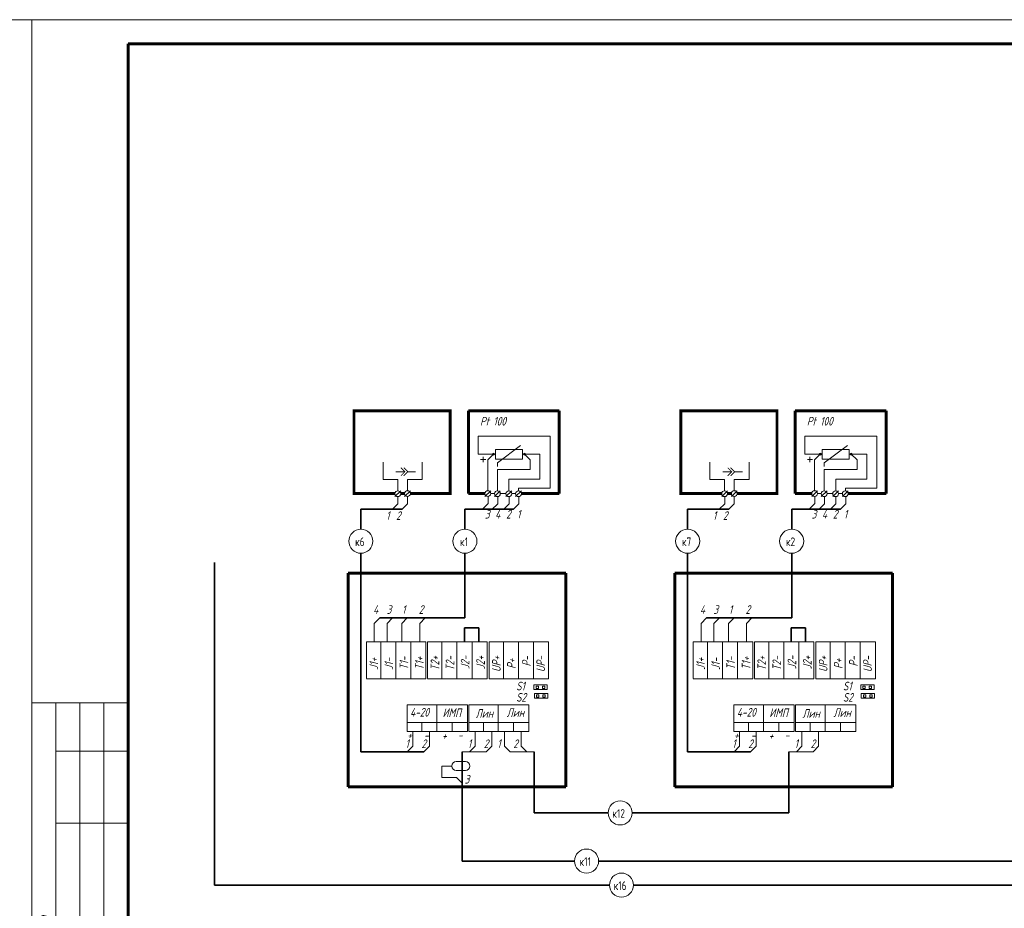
# Model space of a CAD drawing. Header units: millimetres. Extents: x 0 to 840, y 0 to 297.
# Tile 4 of 6: x 418 to 622, y 112 to 297. Entities that reach past the tile are written whole.
import ezdxf

# ---------------------------------------------------------------- set-up
doc = ezdxf.new("R2010")
doc.units = ezdxf.units.MM
for name, pattern in [('K5LT32768', [0]), ('K5LT32769', [0]), ('K5LT_BASIC', [0]), ('K5LT_THIN', [0])]:
    doc.linetypes.add(name, pattern=pattern)
doc.layers.add('Системный слой', color=7, linetype='Continuous')
doc.styles.add('KTEXTSTYLE', font='GOST_AU.SHX', dxfattribs={"width": 0.96, "height": 5})

# ---------------------------------------------------------------- blocks, each defined once
blk = doc.blocks.new('U29')
at = {"layer": 'Системный слой', "color": 7, "linetype": 'K5LT_THIN', "lineweight": 18}
for p, q in [((508.1839730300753, 142.8276704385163), (510.0815635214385, 142.8276704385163)), ((508.1839730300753, 140.9596113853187), (510.0815635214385, 140.9596113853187))]:
    blk.add_line(p, q, dxfattribs=at)
for centre, radius, start, end in [((508.1839730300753, 141.893640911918), 0.9340295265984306, 90, 270), ((510.0815635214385, 141.893640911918), 0.9340295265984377, 270, 90)]:
    blk.add_arc(centre, radius, start, end, dxfattribs=at)
blk = doc.blocks.new('U30')
at = {"layer": 'Системный слой', "color": 7, "linetype": 'K5LT_THIN', "lineweight": 18}
for p, q in [((497.5340224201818, 203.0520237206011), (495.6573101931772, 203.0520237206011)), ((499.7384194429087, 203.0520237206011), (498.1340224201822, 203.0520237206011))]:
    blk.add_line(p, q, dxfattribs=at)
at = {"layer": 'Системный слой', "color": 7, "linetype": 'K5LT_THIN', "const_width": 0.18}
for points in [[(496.6854942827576, 202.2034955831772), (497.5340224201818, 203.0520237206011), (496.6854942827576, 203.900551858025)], [(497.285494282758, 202.2034955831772), (498.1340224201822, 203.0520237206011), (497.285494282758, 203.900551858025)]]:
    blk.add_lwpolyline(points, dxfattribs=at)
blk = doc.blocks.new('U31')
at = {"layer": 'Системный слой', "color": 7, "linetype": 'K5LT_THIN', "lineweight": 18}
for p, q in [((565.416070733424, 203.0520237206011), (563.5393585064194, 203.0520237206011)), ((567.6204677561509, 203.0520237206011), (566.0160707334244, 203.0520237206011))]:
    blk.add_line(p, q, dxfattribs=at)
at = {"layer": 'Системный слой', "color": 7, "linetype": 'K5LT_THIN', "const_width": 0.18}
for points in [[(564.5675425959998, 202.2034955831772), (565.416070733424, 203.0520237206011), (564.5675425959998, 203.900551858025)], [(565.1675425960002, 202.2034955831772), (566.0160707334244, 203.0520237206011), (565.1675425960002, 203.900551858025)]]:
    blk.add_lwpolyline(points, dxfattribs=at)

msp = doc.modelspace()

# ---------------------------------------------------------------- linework, layer by layer
at = {"color": 7, "linetype": 'K5LT_THIN', "lineweight": 18}
for p, q in [((0, 297), (420, 297)), ((420, 0), (420, 297)), ((420, 297), (840, 297)), ((420, 297), (420, 0)), ((440, 155), (420, 155)), ((425, 90), (425, 155)), ((430, 90), (430, 155)), ((435, 90), (435, 155)), ((440, 145), (425, 145)), ((440, 130), (425, 130))]:
    msp.add_line(p, q, dxfattribs=at)
at = {"color": 5, "linetype": 'K5LT_BASIC', "lineweight": 60, "true_color": 0x0000ff}
for p, q in [((440, 5), (440, 292)), ((440, 292), (835, 292))]:
    msp.add_line(p, q, dxfattribs=at)
at = {"layer": 'Системный слой', "color": 5, "linetype": 'K5LT_BASIC', "lineweight": 60, "true_color": 0x0000ff}
for p, q in [((510.712927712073, 215.7282588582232), (510.712927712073, 198.5105225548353)), ((529.591260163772, 215.7282588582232), (510.712927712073, 215.7282588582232)), ((529.591260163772, 198.5105225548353), (529.591260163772, 215.7282588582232)), ((578.5949760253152, 215.7282588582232), (578.5949760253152, 198.5105225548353)), ((597.473308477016, 215.7282588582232), (578.5949760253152, 215.7282588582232)), ((597.473308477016, 198.5105225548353), (597.473308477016, 215.7282588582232)), ((496.648102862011, 198.5105225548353), (497.4607012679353, 198.5105225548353)), ((510.712927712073, 198.5105225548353), (514.1468636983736, 198.5105225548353)), ((521.7141553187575, 198.5105225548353), (529.591260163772, 198.5105225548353)), ((564.5301511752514, 198.5105225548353), (565.3427495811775, 198.5105225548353)), ((578.5949760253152, 198.5105225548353), (582.028912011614, 198.5105225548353)), ((589.5962036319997, 198.5105225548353), (597.473308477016, 198.5105225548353)), ((485.7129277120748, 181.9429240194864), (530.9408906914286, 181.9429240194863)), ((485.712927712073, 137.5608415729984), (485.712927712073, 181.9429240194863)), ((530.9408906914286, 181.9429240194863), (530.9408906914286, 137.5608415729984)), ((553.594976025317, 181.9429240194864), (598.8229390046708, 181.9429240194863)), ((553.5949760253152, 137.5608415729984), (553.5949760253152, 181.9429240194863)), ((598.8229390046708, 181.9429240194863), (598.8229390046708, 137.5608415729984)), ((530.9408906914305, 137.5608415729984), (485.712927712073, 137.5608415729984)), ((598.8229390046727, 137.5608415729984), (553.5949760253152, 137.5608415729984))]:
    msp.add_line(p, q, dxfattribs=at)
at = {"layer": 'Системный слой', "color": 7, "linetype": 'K5LT_THIN', "lineweight": 18}
for p, q in [((512.7195236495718, 206.7013799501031), (512.7195236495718, 210.428115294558)), ((512.7195236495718, 210.428115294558), (527.6899846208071, 210.428115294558)), ((527.6899846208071, 210.428115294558), (527.6899846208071, 199.6054981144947)), ((580.6015719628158, 206.7013799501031), (580.6015719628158, 210.428115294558)), ((580.6015719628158, 210.428115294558), (595.5720329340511, 210.428115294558)), ((595.5720329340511, 210.428115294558), (595.5720329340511, 199.6054981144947)), ((516.3313963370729, 206.7013799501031), (512.7195236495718, 206.7013799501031)), ((515.9300771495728, 206.7013799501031), (514.7261195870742, 205.4974223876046)), ((516.3313963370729, 207.7046779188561), (521.9498649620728, 207.7046779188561)), ((516.3313963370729, 205.6980819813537), (516.3313963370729, 207.7046779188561)), ((516.732715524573, 204.8954436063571), (521.5485457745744, 208.5073162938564)), ((521.9498649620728, 207.7046779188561), (521.9498649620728, 205.6980819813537)), ((521.9498649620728, 206.7013799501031), (525.561737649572, 206.7013799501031)), ((522.3511841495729, 206.7013799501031), (523.5551417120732, 205.4974223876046)), ((525.561737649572, 206.7013799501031), (525.561737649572, 201.4842305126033)), ((584.2134446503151, 206.7013799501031), (580.6015719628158, 206.7013799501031)), ((583.812125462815, 206.7013799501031), (582.6081679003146, 205.4974223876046)), ((584.2134446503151, 207.7046779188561), (589.831913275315, 207.7046779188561)), ((584.2134446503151, 205.6980819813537), (584.2134446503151, 207.7046779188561)), ((584.6147638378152, 204.8954436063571), (589.4305940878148, 208.5073162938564)), ((589.831913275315, 207.7046779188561), (589.831913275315, 205.6980819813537)), ((589.831913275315, 206.7013799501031), (593.443785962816, 206.7013799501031)), ((590.2332324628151, 206.7013799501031), (591.4371900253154, 205.4974223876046)), ((593.443785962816, 206.7013799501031), (593.443785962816, 201.4842305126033)), ((492.9846824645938, 205.0194785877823), (492.9846824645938, 201.4172544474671)), ((501.1241216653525, 205.0194785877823), (501.1241216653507, 201.4172544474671)), ((513.2434431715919, 205.605840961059), (514.3197425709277, 205.605840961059)), ((513.7815928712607, 205.067691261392), (513.7815928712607, 206.1439906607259)), ((514.7261195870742, 205.4974223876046), (514.7261195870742, 199.1120723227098)), ((521.9498649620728, 205.6980819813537), (516.3313963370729, 205.6980819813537)), ((516.732715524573, 204.8954436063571), (516.732715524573, 204.108272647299)), ((523.5551417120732, 205.4974223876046), (523.5551417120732, 203.4908264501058)), ((560.8667307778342, 205.0194785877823), (560.8667307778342, 201.4172544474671)), ((569.0061699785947, 205.0194785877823), (569.0061699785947, 201.4172544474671)), ((581.125491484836, 205.605840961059), (582.2017908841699, 205.605840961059)), ((581.6636411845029, 205.067691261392), (581.6636411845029, 206.1439906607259)), ((582.6081679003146, 205.4974223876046), (582.6081679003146, 199.1120723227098)), ((589.831913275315, 205.6980819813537), (584.2134446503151, 205.6980819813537)), ((584.6147638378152, 204.8954436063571), (584.6147638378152, 204.108272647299)), ((591.4371900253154, 205.4974223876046), (591.4371900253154, 203.4908264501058)), ((523.5551417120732, 203.4908264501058), (516.732715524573, 203.4908264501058)), ((516.732715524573, 203.4908264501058), (516.732715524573, 199.0897784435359)), ((591.4371900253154, 203.4908264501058), (584.6147638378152, 203.4908264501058)), ((584.6147638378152, 203.4908264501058), (584.6147638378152, 199.0897784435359)), ((496.0461240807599, 201.4172544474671), (492.9846824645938, 201.4172544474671)), ((496.0461240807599, 201.4172544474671), (496.0461240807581, 199.1125013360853)), ((498.0626800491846, 201.4172544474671), (498.0626800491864, 199.1125013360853)), ((498.0626800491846, 201.4172544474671), (501.1241216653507, 201.4172544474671)), ((525.561737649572, 201.4842305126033), (519.1406306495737, 201.4842305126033)), ((519.1406306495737, 201.4842305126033), (519.1406306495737, 199.0854422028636)), ((563.9281723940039, 201.4172544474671), (560.8667307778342, 201.4172544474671)), ((563.9281723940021, 201.4172544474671), (563.9281723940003, 199.1125013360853)), ((565.9447283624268, 201.4172544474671), (565.9447283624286, 199.1125013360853)), ((565.9447283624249, 201.4172544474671), (569.0061699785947, 201.4172544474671)), ((593.443785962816, 201.4842305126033), (587.0226789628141, 201.4842305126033)), ((587.0226789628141, 201.4842305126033), (587.0226789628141, 199.0854422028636)), ((495.4445743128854, 197.8858208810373), (496.6485318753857, 199.0897784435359)), ((497.4607012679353, 197.9085437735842), (498.6646588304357, 199.1125013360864)), ((514.1468636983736, 197.9085437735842), (515.3508212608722, 199.1125013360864)), ((515.3508212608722, 198.5105225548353), (516.1311657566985, 198.5105225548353)), ((516.1307367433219, 197.8858208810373), (517.3346943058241, 199.0897784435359)), ((517.3342652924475, 198.5105225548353), (518.512757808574, 198.5105225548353)), ((518.5121752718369, 197.8820671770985), (519.7161328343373, 199.0860247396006)), ((519.7155502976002, 198.5105225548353), (520.5121291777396, 198.5105225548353)), ((520.5111634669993, 197.8744594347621), (521.7151210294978, 199.0784169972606)), ((521.1472265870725, 199.6054981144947), (521.1472265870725, 199.0774512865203)), ((527.6899846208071, 199.6054981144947), (521.1472265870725, 199.6054981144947)), ((563.3266226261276, 197.8858208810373), (564.5305801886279, 199.0897784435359)), ((565.3427495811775, 197.9085437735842), (566.546707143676, 199.1125013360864)), ((582.028912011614, 197.9085437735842), (583.2328695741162, 199.1125013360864)), ((583.2328695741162, 198.5105225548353), (584.0132140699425, 198.5105225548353)), ((584.0127850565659, 197.8858208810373), (585.2167426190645, 199.0897784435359)), ((585.2163136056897, 198.5105225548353), (586.394806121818, 198.5105225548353)), ((586.3942235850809, 197.8820671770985), (587.5981811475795, 199.0860247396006)), ((587.5975986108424, 198.5105225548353), (588.3941774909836, 198.5105225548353)), ((588.3932117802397, 197.8744594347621), (589.5971693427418, 199.0784169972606)), ((589.0292749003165, 199.6054981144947), (589.0292749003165, 199.0774512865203)), ((595.5720329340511, 199.6054981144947), (589.0292749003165, 199.6054981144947)), ((496.0626800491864, 196.4053105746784), (494.9184451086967, 195.2610756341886)), ((496.0626800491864, 197.8860369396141), (496.0626800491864, 196.4053105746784)), ((498.0626800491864, 196.4053105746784), (496.9184451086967, 195.2610756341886)), ((498.0626800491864, 197.9085437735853), (498.0626800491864, 196.4053105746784)), ((514.8044969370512, 196.4384292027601), (513.6271433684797, 195.2610756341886)), ((514.8044969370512, 197.9111219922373), (514.804496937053, 196.4384292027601)), ((516.7883699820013, 196.4157063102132), (515.6110164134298, 195.2383527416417)), ((516.7883699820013, 197.8883990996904), (516.7883699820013, 196.4157063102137)), ((519.1698085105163, 196.411952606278), (517.9924549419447, 195.2345990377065)), ((519.1698085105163, 197.8846453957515), (519.1698085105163, 196.411952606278)), ((521.2028810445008, 196.4053105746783), (520.0255274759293, 195.2279570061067)), ((521.2028810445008, 197.8811858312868), (521.2028810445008, 196.4053105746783)), ((563.9447283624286, 196.4053105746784), (562.8004934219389, 195.2610756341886)), ((563.9447283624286, 197.8860369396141), (563.9447283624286, 196.4053105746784)), ((565.9447283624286, 196.4053105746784), (564.8004934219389, 195.2610756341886)), ((565.9447283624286, 197.9085437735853), (565.9447283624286, 196.4053105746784)), ((582.6865452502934, 196.4384292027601), (581.5091916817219, 195.2610756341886)), ((582.6865452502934, 197.9111219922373), (582.6865452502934, 196.4384292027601)), ((584.6704182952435, 196.4157063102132), (583.493064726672, 195.2383527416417)), ((584.6704182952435, 197.8883990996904), (584.6704182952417, 196.4157063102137)), ((587.0518568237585, 196.411952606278), (585.8745032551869, 195.2345990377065)), ((587.0518568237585, 197.8846453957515), (587.0518568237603, 196.411952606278)), ((589.0849293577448, 196.4053105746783), (587.9075757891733, 195.2279570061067)), ((589.0849293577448, 197.8811858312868), (589.0849293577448, 196.4053105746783)), ((491.1448079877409, 171.5170394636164), (492.2890429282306, 172.6612744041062)), ((493.8251772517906, 171.5170394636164), (494.9694121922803, 172.6612744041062)), ((496.8637800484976, 171.5170394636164), (498.0080149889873, 172.6612744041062)), ((500.591913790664, 171.5170394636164), (501.7361487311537, 172.6612744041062)), ((559.0268563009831, 171.5170394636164), (560.1710912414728, 172.6612744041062)), ((561.7072255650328, 171.5170394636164), (562.8514605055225, 172.6612744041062)), ((564.7458283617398, 171.5170394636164), (565.8900633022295, 172.6612744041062)), ((568.4739621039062, 171.5170394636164), (569.6181970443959, 172.6612744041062)), ((491.1448079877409, 167.7292278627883), (491.1448079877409, 171.5170394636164)), ((493.8251772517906, 167.7292277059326), (493.8251772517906, 171.5170394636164)), ((496.8637800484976, 167.7292275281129), (496.8637800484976, 171.5170394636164)), ((500.591913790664, 167.7292273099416), (500.591913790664, 171.5170394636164)), ((559.0268563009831, 167.7292278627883), (559.0268563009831, 171.5170394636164)), ((561.7072255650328, 167.7292277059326), (561.7072255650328, 171.5170394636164)), ((564.7458283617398, 167.7292275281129), (564.7458283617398, 171.5170394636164)), ((568.4739621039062, 167.7292273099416), (568.4739621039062, 171.5170394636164)), ((524.3237186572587, 157.7785633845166), (524.3237186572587, 158.7511634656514)), ((524.3237186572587, 158.7511634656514), (527.0968291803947, 158.7511634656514)), ((527.0968291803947, 157.7785633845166), (524.3237186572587, 157.7785633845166)), ((524.7829154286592, 158.4685199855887), (524.7829154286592, 158.0015052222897)), ((525.2499301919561, 158.4685199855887), (524.7829154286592, 158.4685199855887)), ((524.7829154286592, 158.0015052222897), (525.2499301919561, 158.0015052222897)), ((525.2499301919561, 158.0015052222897), (525.2499301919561, 158.4685199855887)), ((526.1032375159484, 158.4685199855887), (526.1032375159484, 158.0015052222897)), ((526.5702522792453, 158.4685199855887), (526.1032375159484, 158.4685199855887)), ((526.1032375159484, 158.0015052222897), (526.5702522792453, 158.0015052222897)), ((526.5702522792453, 158.0015052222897), (526.5702522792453, 158.4685199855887)), ((527.0968291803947, 158.7511634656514), (527.0968291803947, 157.7785633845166)), ((592.2057669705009, 157.7785633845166), (592.2057669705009, 158.7511634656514)), ((592.2057669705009, 158.7511634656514), (594.9788774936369, 158.7511634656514)), ((594.9788774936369, 157.7785633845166), (592.2057669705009, 157.7785633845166)), ((592.6649637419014, 158.4685199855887), (592.6649637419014, 158.0015052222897)), ((593.1319785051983, 158.4685199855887), (592.6649637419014, 158.4685199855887)), ((592.6649637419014, 158.0015052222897), (593.1319785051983, 158.0015052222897)), ((593.1319785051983, 158.0015052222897), (593.1319785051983, 158.4685199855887)), ((593.9852858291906, 158.4685199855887), (593.9852858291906, 158.0015052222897)), ((594.4523005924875, 158.4685199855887), (593.9852858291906, 158.4685199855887)), ((593.9852858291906, 158.0015052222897), (594.4523005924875, 158.0015052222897)), ((594.4523005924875, 158.0015052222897), (594.4523005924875, 158.4685199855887)), ((594.9788774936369, 158.7511634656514), (594.9788774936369, 157.7785633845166)), ((524.4256411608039, 155.9736906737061), (524.4256411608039, 156.9462907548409)), ((524.4256411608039, 156.9462907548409), (527.1987516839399, 156.9462907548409)), ((527.1987516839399, 155.9736906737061), (524.4256411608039, 155.9736906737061)), ((525.3518526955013, 156.6636472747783), (524.8848379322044, 156.6636472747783)), ((524.8848379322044, 156.6636472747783), (524.8848379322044, 156.1966325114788)), ((524.8848379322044, 156.1966325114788), (525.3518526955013, 156.1966325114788)), ((525.3518526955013, 156.1966325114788), (525.3518526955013, 156.6636472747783)), ((526.6721747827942, 156.6636472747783), (526.2051600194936, 156.6636472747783)), ((526.2051600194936, 156.6636472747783), (526.2051600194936, 156.1966325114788)), ((526.2051600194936, 156.1966325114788), (526.6721747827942, 156.1966325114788)), ((526.6721747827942, 156.1966325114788), (526.6721747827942, 156.6636472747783)), ((527.1987516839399, 156.9462907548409), (527.1987516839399, 155.9736906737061)), ((592.3076894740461, 155.9736906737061), (592.3076894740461, 156.9462907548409)), ((592.3076894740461, 156.9462907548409), (595.0807999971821, 156.9462907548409)), ((595.0807999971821, 155.9736906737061), (592.3076894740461, 155.9736906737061)), ((593.2339010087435, 156.6636472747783), (592.7668862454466, 156.6636472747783)), ((592.7668862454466, 156.6636472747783), (592.7668862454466, 156.1966325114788)), ((592.7668862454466, 156.1966325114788), (593.2339010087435, 156.1966325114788)), ((593.2339010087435, 156.1966325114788), (593.2339010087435, 156.6636472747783)), ((594.5542230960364, 156.6636472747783), (594.0872083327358, 156.6636472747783)), ((594.0872083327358, 156.6636472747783), (594.0872083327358, 156.1966325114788)), ((594.0872083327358, 156.1966325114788), (594.5542230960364, 156.1966325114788)), ((594.5542230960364, 156.1966325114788), (594.5542230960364, 156.6636472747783)), ((595.0807999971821, 156.9462907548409), (595.0807999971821, 155.9736906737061)), ((499.1451827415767, 149.0553207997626), (499.1451827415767, 146.0006093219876)), ((502.6010668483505, 149.0553207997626), (502.6010668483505, 146.0006093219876)), ((512.0984746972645, 149.0553207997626), (512.0984746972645, 146.0006093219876)), ((515.5543588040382, 149.0553207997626), (515.5543588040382, 146.0006093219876)), ((518.2234929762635, 149.0553207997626), (518.2234929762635, 146.0006093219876)), ((521.6793770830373, 149.0553207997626), (521.6793770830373, 146.0006093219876)), ((567.0272310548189, 149.0553207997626), (567.0272310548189, 146.0006093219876)), ((570.4831151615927, 149.0553207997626), (570.4831151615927, 146.0006093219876)), ((579.9805230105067, 149.0553207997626), (579.9805230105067, 146.0006093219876)), ((583.4364071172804, 149.0553207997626), (583.4364071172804, 146.0006093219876)), ((499.1451827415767, 146.0006093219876), (498.000947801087, 144.8563743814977)), ((502.6010668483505, 146.0006093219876), (501.4568319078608, 144.8563743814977)), ((512.0984746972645, 146.0006093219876), (510.9542397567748, 144.8563743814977)), ((515.5543588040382, 146.0006093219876), (514.4101238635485, 144.8563743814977)), ((518.2234929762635, 146.0006093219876), (519.3677279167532, 144.8563743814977)), ((521.6793770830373, 146.0006093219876), (522.823612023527, 144.8563743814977)), ((567.0272310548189, 146.0006093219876), (565.8829961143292, 144.8563743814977)), ((570.4831151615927, 146.0006093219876), (569.338880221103, 144.8563743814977)), ((579.9805230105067, 146.0006093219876), (578.836288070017, 144.8563743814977)), ((583.4364071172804, 146.0006093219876), (582.2921721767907, 144.8563743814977)), ((501.4568319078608, 144.8563743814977), (496.4568319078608, 144.8563743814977)), ((514.4101238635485, 144.8563743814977), (509.4101238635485, 144.8563743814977)), ((519.3677279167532, 144.8563743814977), (524.3677279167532, 144.8563743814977)), ((569.338880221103, 144.8563743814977), (564.338880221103, 144.8563743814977)), ((582.2921721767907, 144.8563743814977), (577.2921721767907, 144.8563743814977)), ((507.2499435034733, 141.893640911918), (505.1844435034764, 141.893640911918)), ((505.1844435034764, 141.893640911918), (505.1844435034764, 139.4929989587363)), ((508.2658889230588, 139.4929989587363), (505.1844435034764, 139.4929989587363)), ((508.2658889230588, 139.4929989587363), (509.4101238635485, 138.3487640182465))]:
    msp.add_line(p, q, dxfattribs=at)
at = {"layer": 'Системный слой', "color": 7, "linetype": 'K5LT32768', "lineweight": 35}
for p, q in [((496.9184451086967, 195.2610756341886), (488.3701457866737, 195.2610756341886)), ((488.3701457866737, 191.1080940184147), (488.3701457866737, 195.2610756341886)), ((520.0586461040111, 195.2610756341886), (509.9818505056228, 195.2610756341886)), ((509.9818505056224, 191.1080940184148), (509.9818505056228, 195.2610756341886)), ((564.8004934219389, 195.2610756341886), (556.2521940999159, 195.2610756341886)), ((556.2521940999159, 191.1080940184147), (556.2521940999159, 195.2610756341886)), ((587.9406944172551, 195.2610756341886), (577.863898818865, 195.2610756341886)), ((577.863898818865, 191.1080940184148), (577.863898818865, 195.2610756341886)), ((457.959647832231, 184.1581904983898), (457.959647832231, 117.143135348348)), ((488.3701457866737, 144.8563743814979), (488.3701457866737, 186.1080940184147)), ((509.981850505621, 172.6612744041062), (509.981850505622, 186.1080940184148)), ((556.2521940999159, 144.8563743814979), (556.2521940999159, 186.1080940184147)), ((577.863898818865, 172.6612744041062), (577.863898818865, 186.1080940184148)), ((509.981850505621, 172.6612744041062), (492.2890429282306, 172.6612744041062)), ((577.863898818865, 172.6612744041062), (560.1710912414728, 172.6612744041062)), ((509.902876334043, 167.7292276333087), (509.902876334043, 170.6193875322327)), ((509.902876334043, 170.6193875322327), (512.8617048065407, 170.6193875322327)), ((512.8617048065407, 170.6193875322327), (512.8617048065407, 167.7292274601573)), ((577.7849246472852, 167.7292276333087), (577.7849246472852, 170.6193875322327)), ((577.7849246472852, 170.6193875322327), (580.7437531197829, 170.6193875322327)), ((580.7437531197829, 170.6193875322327), (580.7437531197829, 167.7292274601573)), ((501.4568319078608, 144.8563743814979), (488.3701457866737, 144.8563743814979)), ((509.4101238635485, 144.8563743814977), (509.4101238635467, 122.143135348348)), ((524.3677279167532, 144.8563743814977), (524.3677279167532, 132.143135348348)), ((569.338880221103, 144.8563743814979), (556.2521940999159, 144.8563743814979)), ((577.2921721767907, 144.8563743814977), (577.2921721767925, 132.143135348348)), ((539.7335045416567, 132.143135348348), (524.3677279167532, 132.143135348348)), ((577.2921721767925, 132.143135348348), (544.7335045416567, 132.143135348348)), ((509.4101238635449, 122.143135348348), (532.7517734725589, 122.143135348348)), ((537.7517734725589, 122.143135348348), (707.9765885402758, 122.143135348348)), ((457.959647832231, 117.143135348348), (540.0079380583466, 117.143135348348)), ((545.0079380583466, 117.143135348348), (661.976588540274, 117.143135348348))]:
    msp.add_line(p, q, dxfattribs=at)
at = {"layer": 'Системный слой', "color": 18, "linetype": 'K5LT32769', "lineweight": 15, "true_color": 0x010101}
for p, q in [((489.5178030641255, 167.729227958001), (501.8870863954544, 167.7292272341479)), ((492.4977095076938, 167.7292277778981), (492.4977093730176, 160.0265347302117)), ((495.6147524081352, 167.7292276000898), (495.6147522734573, 160.0265347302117)), ((498.7509199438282, 167.7292274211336), (498.75091980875, 160.0265349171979)), ((501.8870863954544, 167.7292273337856), (501.8870862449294, 160.0265347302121)), ((502.2299598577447, 167.7292279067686), (514.59924318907, 167.7292271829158)), ((505.209866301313, 167.7292277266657), (505.209866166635, 160.0265346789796)), ((508.3269092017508, 167.7292275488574), (508.3269090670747, 160.0265346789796)), ((511.4630767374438, 167.7292273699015), (511.4630766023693, 160.0265348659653)), ((514.59924318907, 167.7292272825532), (514.599243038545, 160.0265346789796)), ((514.9921785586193, 167.7227702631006), (527.3614618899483, 167.7227695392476)), ((517.9720850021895, 167.7227700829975), (517.9720848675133, 160.0200770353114)), ((521.0891279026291, 167.722769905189), (521.0891277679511, 160.0200770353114)), ((524.2252954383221, 167.7227697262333), (524.2252953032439, 160.0200772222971)), ((527.3614618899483, 167.722769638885), (527.3614617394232, 160.0200770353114)), ((557.3998513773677, 167.729227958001), (569.7691347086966, 167.7292272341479)), ((560.379757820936, 167.7292277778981), (560.3797576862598, 160.0265347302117)), ((563.4968007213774, 167.7292276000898), (563.4968005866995, 160.0265347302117)), ((566.6329682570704, 167.7292274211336), (566.6329681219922, 160.0265349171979)), ((569.7691347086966, 167.7292273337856), (569.7691345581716, 160.0265347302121)), ((570.1120081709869, 167.7292279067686), (582.4812915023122, 167.7292271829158)), ((573.0919146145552, 167.7292277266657), (573.0919144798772, 160.0265346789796)), ((576.208957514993, 167.7292275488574), (576.2089573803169, 160.0265346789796)), ((579.345125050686, 167.7292273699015), (579.3451249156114, 160.0265348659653)), ((582.4812915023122, 167.7292272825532), (582.4812913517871, 160.0265346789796)), ((582.8742268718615, 167.7227702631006), (595.2435102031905, 167.7227695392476)), ((585.8541333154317, 167.7227700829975), (585.8541331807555, 160.0200770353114)), ((588.9711762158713, 167.722769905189), (588.9711760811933, 160.0200770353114)), ((592.1073437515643, 167.7227697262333), (592.1073436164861, 160.0200772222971)), ((595.2435102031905, 167.722769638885), (595.2435100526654, 160.0200770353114)), ((489.5178041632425, 167.7065047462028), (489.5178040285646, 160.0492564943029)), ((502.2299609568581, 167.7065046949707), (502.229960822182, 160.0492564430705)), ((514.9921796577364, 167.7000470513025), (514.9921795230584, 160.0427987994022)), ((557.3998524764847, 167.7065047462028), (557.3998523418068, 160.0492564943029)), ((570.1120092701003, 167.7065046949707), (570.1120091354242, 160.0492564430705)), ((582.8742279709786, 167.7000470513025), (582.8742278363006, 160.0427987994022)), ((489.5178030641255, 160.0265354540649), (501.8870862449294, 160.0265347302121)), ((502.2299598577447, 160.0265354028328), (514.599243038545, 160.0265346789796)), ((514.9921785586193, 160.0200777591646), (527.3614617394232, 160.0200770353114)), ((557.3998513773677, 160.0265354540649), (569.7691345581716, 160.0265347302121)), ((570.1120081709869, 160.0265354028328), (582.4812913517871, 160.0265346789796)), ((582.8742268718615, 160.0200777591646), (595.2435100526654, 160.0200770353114)), ((497.9927324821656, 149.0553207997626), (497.9927324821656, 154.6117521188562)), ((497.9927324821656, 154.6117521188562), (510.5001219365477, 154.6117521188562)), ((504.1177507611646, 154.6117521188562), (504.1177507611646, 149.0553207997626)), ((510.5001219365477, 154.6117521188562), (510.5001219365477, 149.0553207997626)), ((510.7800711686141, 154.6117521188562), (523.2874606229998, 154.6117521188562)), ((510.7800711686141, 149.0553207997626), (510.7800711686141, 154.6117521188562)), ((516.9050894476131, 154.6117521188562), (516.9050894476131, 149.0553207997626)), ((523.2874606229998, 154.6117521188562), (523.2874606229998, 149.0553207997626)), ((565.8747807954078, 149.0553207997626), (565.8747807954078, 154.6117521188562)), ((565.8747807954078, 154.6117521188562), (578.3821702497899, 154.6117521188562)), ((571.9997990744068, 154.6117521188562), (571.9997990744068, 149.0553207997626)), ((578.3821702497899, 154.6117521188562), (578.3821702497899, 149.0553207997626)), ((578.6621194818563, 154.6117521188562), (591.169508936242, 154.6117521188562)), ((578.6621194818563, 149.0553207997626), (578.6621194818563, 154.6117521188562)), ((584.7871377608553, 154.6117521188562), (584.7871377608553, 149.0553207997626)), ((591.169508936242, 154.6117521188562), (591.169508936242, 149.0553207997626)), ((510.5001219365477, 150.9331889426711), (497.9927324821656, 150.9331889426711)), ((501.0361812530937, 150.9331889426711), (501.0361812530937, 149.0553207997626)), ((507.3182241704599, 150.9331889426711), (507.3182241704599, 149.0454167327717)), ((523.2874606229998, 150.9331889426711), (510.7800711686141, 150.9331889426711)), ((513.8235199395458, 150.9331889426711), (513.8235199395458, 149.0553207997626)), ((520.1055628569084, 150.9331889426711), (520.1055628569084, 149.0454167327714)), ((578.3821702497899, 150.9331889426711), (565.8747807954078, 150.9331889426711)), ((568.9182295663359, 150.9331889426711), (568.9182295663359, 149.0553207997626)), ((575.2002724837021, 150.9331889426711), (575.2002724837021, 149.0454167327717)), ((591.169508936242, 150.9331889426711), (578.6621194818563, 150.9331889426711)), ((581.705568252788, 150.9331889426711), (581.705568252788, 149.0553207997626)), ((587.9876111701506, 150.9331889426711), (587.9876111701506, 149.0454167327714)), ((510.5001219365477, 149.0553207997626), (497.9927324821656, 149.0553207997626)), ((523.2874606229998, 149.0553207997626), (510.7800711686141, 149.0553207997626)), ((578.3821702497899, 149.0553207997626), (565.8747807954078, 149.0553207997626)), ((591.169508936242, 149.0553207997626), (578.6621194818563, 149.0553207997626))]:
    msp.add_line(p, q, dxfattribs=at)
at = {"layer": 'Системный слой', "color": 5, "linetype": 'K5LT_BASIC', "true_color": 0x0000ff, "const_width": 0.6}
for points in [[(495.4450033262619, 198.5105225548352), (486.9408906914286, 198.5105225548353), (486.9408906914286, 215.7282588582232), (506.9408906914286, 215.7282588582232), (506.9408906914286, 198.5105225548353), (498.6646588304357, 198.5105225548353)], [(563.3270516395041, 198.5105225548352), (554.8229390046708, 198.5105225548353), (554.8229390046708, 215.7282588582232), (574.8229390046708, 215.7282588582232), (574.8229390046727, 198.5105225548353), (566.5467071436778, 198.5105225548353)], [(497.4607012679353, 198.5105225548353), (496.648102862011, 198.5105225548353)], [(497.4607012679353, 198.5105225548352), (496.6481028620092, 198.5105225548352)], [(506.940890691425, 198.5105225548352), (498.6646588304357, 198.5105225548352)], [(565.3427495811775, 198.5105225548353), (564.5301511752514, 198.5105225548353)], [(565.3427495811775, 198.5105225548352), (564.5301511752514, 198.5105225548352)], [(574.8229390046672, 198.5105225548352), (566.5467071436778, 198.5105225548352)]]:
    msp.add_lwpolyline(points, dxfattribs=at)
at = {"layer": 'Системный слой', "color": 7, "linetype": 'K5LT_THIN', "lineweight": 18}
for centre, radius in [((515.9300771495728, 206.7013799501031), 0.20065959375), ((522.3511841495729, 206.7013799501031), 0.20065959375), ((583.812125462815, 206.7013799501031), 0.20065959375), ((590.2332324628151, 206.7013799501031), 0.20065959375), ((496.0465530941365, 198.4877996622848), 0.6019787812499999), ((498.0626800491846, 198.5105225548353), 0.6019787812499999), ((514.7488424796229, 198.5105225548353), 0.6019787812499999), ((516.732715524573, 198.4877996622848), 0.6019787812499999), ((519.114154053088, 198.4840459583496), 0.6019787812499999), ((521.1131422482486, 198.4764382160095), 0.6019787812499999), ((563.9286014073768, 198.4877996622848), 0.6019787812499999), ((565.9447283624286, 198.5105225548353), 0.6019787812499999), ((582.6308907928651, 198.5105225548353), 0.6019787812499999), ((584.6147638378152, 198.4877996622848), 0.6019787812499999), ((586.9962023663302, 198.4840459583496), 0.6019787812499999), ((588.9951905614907, 198.4764382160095), 0.6019787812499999)]:
    msp.add_circle(centre, radius, dxfattribs=at)
for centre in [(488.3701457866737, 188.6080940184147), (509.981850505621, 188.6080940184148), (556.2521940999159, 188.6080940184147), (577.863898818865, 188.6080940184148), (542.2335045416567, 132.143135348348), (535.2517734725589, 122.143135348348), (542.5079380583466, 117.143135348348)]:
    msp.add_arc(centre, 2.5, 0, 359.999994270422, dxfattribs=at)

# ---------------------------------------------------------------- block references
at = {"layer": 'Системный слой'}
for name in ['U30', 'U31', 'U29']:
    msp.add_blockref(name, (0, 0), dxfattribs=at)

# ---------------------------------------------------------------- texts
at = {"color": 7, "insert": (420.773325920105, 90.5), "char_height": 2.5, "attachment_point": 1, "rotation": 90, "style": 'KTEXTSTYLE'}
msp.add_mtext('\\H3.5;\\W0.965;\\Q15;\\Q15;Согласовано', dxfattribs=at)
at = {"layer": 'Системный слой', "color": 7, "char_height": 2.5, "attachment_point": 1, "style": 'KTEXTSTYLE'}
for s, insert in [('\\H3.5;\\W0.965;\\Q15;\\Q15;\\H1.80;Pt 100', (513.1340646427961, 214.4500116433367)), ('\\H3.5;\\W0.965;\\Q15;\\Q15;\\H1.80;Pt 100', (581.0161129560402, 214.4500116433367)), ('\\H3.5;\\W0.965;\\Q15;\\Q15;\\H1.80;1', (493.6170590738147, 194.8582345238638)), ('\\H3.5;\\W0.965;\\Q15;\\Q15;\\H1.80;2', (495.6916407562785, 194.8309446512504)), ('\\H3.5;\\W0.965;\\Q15;\\Q15;\\H1.80;3', (514.1197034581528, 195.1277451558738)), ('\\H3.5;\\W0.965;\\Q15;\\Q15;\\H1.80;4', (516.2658345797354, 195.1277451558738)), ('\\H3.5;\\W0.965;\\Q15;\\Q15;\\H1.80;2', (518.5436519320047, 195.1277451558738)), ('\\H3.5;\\W0.965;\\Q15;\\Q15;\\H1.80;1', (520.807621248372, 195.1277451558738)), ('\\H3.5;\\W0.965;\\Q15;\\Q15;\\H1.80;1', (561.4991073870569, 194.8582345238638)), ('\\H3.5;\\W0.965;\\Q15;\\Q15;\\H1.80;2', (563.5736890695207, 194.8309446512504)), ('\\H3.5;\\W0.965;\\Q15;\\Q15;\\H1.80;3', (582.0017517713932, 195.1277451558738)), ('\\H3.5;\\W0.965;\\Q15;\\Q15;\\H1.80;4', (584.1478828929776, 195.1277451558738)), ('\\H3.5;\\W0.965;\\Q15;\\Q15;\\H1.80;2', (586.4257002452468, 195.1277451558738)), ('\\H3.5;\\W0.965;\\Q15;\\Q15;\\H1.80;1', (588.689669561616, 195.1277451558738)), ('\\H3.5;\\W0.965;\\Q15;\\Q0;\\H1.80;к6', (487.1795209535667, 189.3998727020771)), ('\\H3.5;\\W0.965;\\Q15;\\Q0;\\H1.80;к1', (508.9579131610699, 189.3998727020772)), ('\\H3.5;\\W0.965;\\Q15;\\Q0;\\H1.80;к7', (555.0615692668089, 189.3998727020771)), ('\\H3.5;\\W0.965;\\Q15;\\Q0;\\H1.80;к2', (576.673273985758, 189.3998727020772)), ('\\H3.5;\\W0.965;\\Q15;\\Q15;\\H1.80;4', (490.9136959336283, 175.3160788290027)), ('\\H3.5;\\W0.965;\\Q15;\\Q15;\\H1.80;3', (493.7211595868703, 175.3157904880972)), ('\\H3.5;\\W0.965;\\Q15;\\Q15;\\H1.80;1', (496.9208059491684, 175.3157904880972)), ('\\H3.5;\\W0.965;\\Q15;\\Q15;\\H1.80;2', (500.3897513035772, 175.3157904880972)), ('\\H3.5;\\W0.965;\\Q15;\\Q15;\\H1.80;4', (558.7957442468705, 175.3160788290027)), ('\\H3.5;\\W0.965;\\Q15;\\Q15;\\H1.80;3', (561.6032079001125, 175.3157904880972)), ('\\H3.5;\\W0.965;\\Q15;\\Q15;\\H1.80;1', (564.8028542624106, 175.3157904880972)), ('\\H3.5;\\W0.965;\\Q15;\\Q15;\\H1.80;2', (568.2717996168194, 175.3157904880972)), ('\\H3.5;\\W0.965;\\Q15;\\Q15;\\H1.80;S1', (520.6297760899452, 159.4120790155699)), ('\\H3.5;\\W0.965;\\Q15;\\Q15;\\H1.80;S1', (588.5118244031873, 159.4120790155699)), ('\\H3.5;\\W0.965;\\Q15;\\Q15;\\H1.80;S2', (520.6189399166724, 157.0677468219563)), ('\\H3.5;\\W0.965;\\Q15;\\Q15;\\H1.80;S2', (588.5009882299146, 157.0677468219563)), ('\\H3.5;\\W0.965;\\Q15;\\Q15;\\H1.80;4-20', (498.6046953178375, 153.9627818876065)), ('\\H3.5;\\W0.965;\\Q15;\\Q15;\\H1.80;ИМП', (505.3459125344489, 153.8739654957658)), ('\\H3.5;\\W0.965;\\Q15;\\Q15;\\H1.80;Лин', (512.2114848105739, 153.719781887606)), ('\\H3.5;\\W0.965;\\Q15;\\Q15;\\H1.80;Лин', (518.6581539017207, 153.8974694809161)), ('\\H3.5;\\W0.965;\\Q15;\\Q15;\\H1.80;4-20', (566.4867436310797, 153.9627818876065)), ('\\H3.5;\\W0.965;\\Q15;\\Q15;\\H1.80;ИМП', (573.2279608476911, 153.8739654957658)), ('\\H3.5;\\W0.965;\\Q15;\\Q15;\\H1.80;Лин', (580.0935331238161, 153.719781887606)), ('\\H3.5;\\W0.965;\\Q15;\\Q15;\\H1.80;Лин', (586.5402022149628, 153.8974694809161)), ('\\H3.5;\\W0.965;\\Q15;\\Q15;\\H1.80;1', (497.6211256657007, 147.453533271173)), ('\\H3.5;\\W0.965;\\Q15;\\Q15;\\H1.80;+', (497.9961972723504, 149.2355655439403)), ('\\H3.5;\\W0.965;\\Q15;\\Q15;\\H1.80;2', (500.9516232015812, 147.4262433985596)), ('\\H3.5;\\W0.965;\\Q15;\\Q15;\\H1.80;-', (501.4847045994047, 149.1828080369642)), ('\\H3.5;\\W0.965;\\Q15;\\Q15;\\H1.80;+', (505.2169221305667, 149.1217187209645)), ('\\H3.5;\\W0.965;\\Q15;\\Q15;\\H1.80;-', (508.5156628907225, 149.2291932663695)), ('\\H3.5;\\W0.965;\\Q15;\\Q15;\\H1.80;1', (510.5744176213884, 147.453533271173)), ('\\H3.5;\\W0.965;\\Q15;\\Q15;\\H1.80;2', (513.904915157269, 147.4262433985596)), ('\\H3.5;\\W0.965;\\Q15;\\Q15;\\H1.80;1', (516.6994359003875, 147.453533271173)), ('\\H3.5;\\W0.965;\\Q15;\\Q15;\\H1.80;2', (520.029933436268, 147.4262433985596)), ('\\H3.5;\\W0.965;\\Q15;\\Q15;\\H1.80;1', (565.5031739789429, 147.453533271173)), ('\\H3.5;\\W0.965;\\Q15;\\Q15;\\H1.80;+', (565.8782455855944, 149.2355655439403)), ('\\H3.5;\\W0.965;\\Q15;\\Q15;\\H1.80;2', (568.8336715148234, 147.4262433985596)), ('\\H3.5;\\W0.965;\\Q15;\\Q15;\\H1.80;-', (569.3667529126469, 149.1828080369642)), ('\\H3.5;\\W0.965;\\Q15;\\Q15;\\H1.80;+', (573.0989704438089, 149.1217187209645)), ('\\H3.5;\\W0.965;\\Q15;\\Q15;\\H1.80;-', (576.3977112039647, 149.2291932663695)), ('\\H3.5;\\W0.965;\\Q15;\\Q15;\\H1.80;1', (578.4564659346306, 147.453533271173)), ('\\H3.5;\\W0.965;\\Q15;\\Q15;\\H1.80;2', (581.7869634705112, 147.4262433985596)), ('\\H3.5;\\W0.965;\\Q15;\\Q15;\\H1.80;3', (509.9152184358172, 140.0428824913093)), ('\\H3.5;\\W0.965;\\Q15;\\Q0;\\H1.80;к12', (540.6142547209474, 132.9349140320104)), ('\\H3.5;\\W0.965;\\Q15;\\Q0;\\H1.80;к11', (533.7992111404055, 122.9349140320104)), ('\\H3.5;\\W0.965;\\Q15;\\Q0;\\H1.80;к16', (540.8886882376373, 117.9349140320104))]:
    msp.add_mtext(s, dxfattribs=dict(at, insert=insert))
at = {"layer": 'Системный слой', "color": 7, "char_height": 2.5, "attachment_point": 1, "rotation": 90, "style": 'KTEXTSTYLE'}
for s, insert in [('\\H3.5;\\W0.965;\\Q15;\\Q15;\\H1.80;J1+', (490.1504890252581, 161.8735661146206)), ('\\H3.5;\\W0.965;\\Q15;\\Q15;\\H1.80;T1+', (499.6132124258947, 161.8357984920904)), ('\\H3.5;\\W0.965;\\Q15;\\Q15;\\H1.80;T2+', (502.8626458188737, 161.7068407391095)), ('\\H3.5;\\W0.965;\\Q15;\\Q15;\\H1.80;J2+', (512.325369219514, 162.0025237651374)), ('\\H3.5;\\W0.965;\\Q15;\\Q15;\\H1.80;UP+', (515.624864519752, 161.4225078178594)), ('\\H3.5;\\W0.965;\\Q15;\\Q15;\\H1.80;J1+', (558.0325373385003, 161.8735661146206)), ('\\H3.5;\\W0.965;\\Q15;\\Q15;\\H1.80;T1+', (567.4952607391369, 161.8357984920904)), ('\\H3.5;\\W0.965;\\Q15;\\Q15;\\H1.80;T2+', (570.7446941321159, 161.7068407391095)), ('\\H3.5;\\W0.965;\\Q15;\\Q15;\\H1.80;J2+', (580.2074175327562, 162.0025237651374)), ('\\H3.5;\\W0.965;\\Q15;\\Q15;\\H1.80;UP+', (583.5069128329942, 161.4225078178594)), ('\\H3.5;\\W0.965;\\Q15;\\Q15;\\H1.80;J1-', (493.2765687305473, 161.8624725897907)), ('\\H3.5;\\W0.965;\\Q15;\\Q15;\\H1.80;T1-', (496.415496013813, 161.8591550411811)), ('\\H3.5;\\W0.965;\\Q15;\\Q15;\\H1.80;T2-', (505.9887255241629, 161.6957472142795)), ('\\H3.5;\\W0.965;\\Q15;\\Q15;\\H1.80;J2-', (509.1276528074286, 162.0258803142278)), ('\\H3.5;\\W0.965;\\Q15;\\Q15;\\H1.80;P+', (518.7509442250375, 162.0783155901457)), ('\\H3.5;\\W0.965;\\Q15;\\Q15;\\H1.80;P-', (521.8898715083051, 162.5751740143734)), ('\\H3.5;\\W0.965;\\Q15;\\Q15;\\H1.80;UP-', (524.84458792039, 161.3989160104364)), ('\\H3.5;\\W0.965;\\Q15;\\Q15;\\H1.80;J1-', (561.1586170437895, 161.8624725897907)), ('\\H3.5;\\W0.965;\\Q15;\\Q15;\\H1.80;T1-', (564.2975443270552, 161.8591550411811)), ('\\H3.5;\\W0.965;\\Q15;\\Q15;\\H1.80;T2-', (573.8707738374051, 161.6957472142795)), ('\\H3.5;\\W0.965;\\Q15;\\Q15;\\H1.80;J2-', (577.0097011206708, 162.0258803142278)), ('\\H3.5;\\W0.965;\\Q15;\\Q15;\\H1.80;P+', (586.6329925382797, 162.0783155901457)), ('\\H3.5;\\W0.965;\\Q15;\\Q15;\\H1.80;P-', (589.7719198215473, 162.5751740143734)), ('\\H3.5;\\W0.965;\\Q15;\\Q15;\\H1.80;UP-', (592.7266362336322, 161.3989160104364))]:
    msp.add_mtext(s, dxfattribs=dict(at, insert=insert))

doc.saveas('drawing.dxf')
